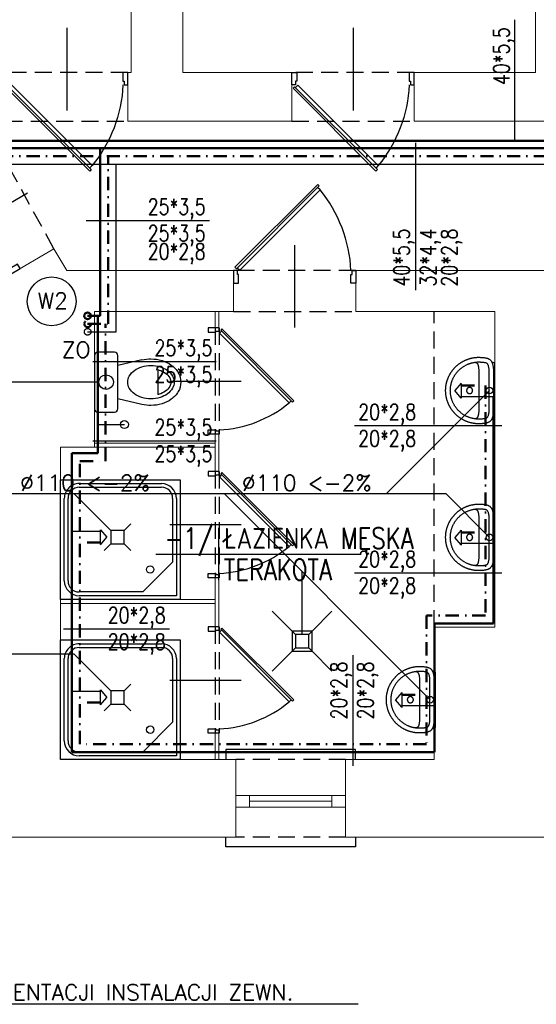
# Model space of a CAD drawing. Header units: millimetres. Extents: x -2626 to 2068, y -6169 to 7214.
# Tile 127 of 143: x -1847 to -1458, y -1714 to -973. Entities that reach past the tile are written whole.
import ezdxf
from ezdxf.enums import TextEntityAlignment as Align

# ---------------------------------------------------------------- set-up
doc = ezdxf.new("R2010")
doc.units = ezdxf.units.MM
for name, pattern in [('ACAD_ISO12W100', [21, 12, -3, 0, -3, 0, -3]), ('DASHDOT', [1, 0.5, -0.25, 0, -0.25]), ('DASHED', [19.05, 12.7, -6.35])]:
    doc.linetypes.add(name, pattern=pattern)
doc.layers.get('0').update_dxf_attribs({"color": 252})
for name, color, linetype in [('1-OPIS-POM', 252, 'Continuous'), ('I-DRZWI', 252, 'Continuous'), ('I-MEBLE', 252, 'Continuous'), ('I-NAD', 252, 'DASHED'), ('I-SCIANA', 252, 'Continuous'), ('I-WIDOK', 252, 'Continuous'), ('IS CWU', 4, 'DASHDOT'), ('IS cwu cyrkulacja', 3, 'ACAD_ISO12W100'), ('IS KAN_S_OPIS', 2, 'Continuous'), ('IS KAN_SAN_RURY', 1, 'Continuous'), ('IS opis woda', 7, 'Continuous'), ('IS WODA opis', 2, 'Continuous'), ('MK_IS W_CWU', 5, 'DASHED'), ('MK_IS W_Z', 5, 'Continuous')]:
    doc.layers.add(name, color=color, linetype=linetype)
for name, color, linetype, lineweight in [('I-OKNA', 252, 'Continuous', 5), ('IS w', 5, 'Continuous', 50), ('IS woda w', 5, 'Continuous', 40)]:
    doc.layers.add(name, color=color, linetype=linetype, lineweight=lineweight)
doc.styles.add('ROMANS', font='romans.shx', dxfattribs={"width": 0.75})
doc.styles.add('TECH', font='simplex.shx')

# ---------------------------------------------------------------- blocks, each defined once
blk = doc.blocks.new('OPIS-POM')
for p, q in [((0, 25), (0, -25)), ((-60, 0), (135, 0))]:
    blk.add_line(p, q)
at = {"style": 'ROMANS', "width": 0.8, "flags": 4}
blk.add_attdef('NR', text='', height=20, dxfattribs=at).set_placement((-5, 5), align=Align.RIGHT)
blk.add_attdef('NAZWA', (5, 5), '', height=20, dxfattribs=at)
blk.add_attdef('POW.', text='', height=20, dxfattribs=at).set_placement((-5, -5), align=Align.TOP_RIGHT)
blk.add_attdef('POSADZKA', text='', height=20, dxfattribs=at).set_placement((5, -5), align=Align.TOP_LEFT)
blk = doc.blocks.new('D90')
blk.add_line((32.6, 45), (-28.01, 45))
for points in [[(-9.17, 87.25), (-9.17, 90), (0.01, 90), (0.01, 86.33), (-6.42, 86.33), (-6.42, 87.25)], [(-72.56, 61.83), (-11.68, 0.94), (-10.61, 2.01), (-71.49, 62.91)], [(-9.18, 2.76), (-9.18, 0), (0, 0), (0, 3.67), (-6.43, 3.67), (-6.43, 2.76)]]:
    blk.add_lwpolyline(points, close=True)
blk.add_lwpolyline([(-11.26, 2.66), (-9.48, 4.45), (-68.56, 63.55), (-70.35, 61.76)])
blk.add_arc((-4.56, -14.51), 100.94, 92.61856, 129.34871)
blk = doc.blocks.new('umywalk50')
for points in [[(11.44, -2.51), (11.12, -2.1), (10.86, -1.74), (10.66, -1.37), (10.52, -0.99), (10.44, -0.54), (10.42, 0), (-10.42, 0), (-31.25, 0), (-31.28, -0.53), (-31.36, -0.98), (-31.5, -1.37), (-31.69, -1.73), (-31.95, -2.1), (-32.28, -2.5)], [(-31.77, -15.02), (-31.73, -14.8), (-31.68, -14.6), (-31.63, -14.4), (-31.56, -14.21), (-31.49, -14.03), (-31.4, -13.86), (-31.29, -13.7), (-31.17, -13.54), (-31.04, -13.4), (-30.89, -13.26), (-30.71, -13.13), (-30.52, -13.01), (-30.31, -12.9), (-30.07, -12.79), (-29.81, -12.69), (-29.52, -12.6), (-29.2, -12.52), (-28.86, -12.44), (-28.48, -12.37), (-28.08, -12.3), (-27.64, -12.25), (-27.16, -12.2), (-26.66, -12.15), (-26.11, -12.11), (-25.53, -12.08), (-24.9, -12.06), (-24.24, -12.04), (-23.54, -12.02), (-22.79, -12.02), (-21.99, -12.01), (-10.47, -12.01), (1.04, -12.02), (1.84, -12.02), (2.59, -12.03), (3.29, -12.04), (3.96, -12.06), (4.58, -12.09), (5.16, -12.12), (5.71, -12.16), (6.22, -12.2), (6.69, -12.25), (7.13, -12.31), (7.53, -12.37), (7.91, -12.44), (8.25, -12.52), (8.57, -12.6), (8.86, -12.7), (9.12, -12.79), (9.36, -12.9), (9.57, -13.02), (9.77, -13.14), (9.94, -13.27), (10.09, -13.4), (10.23, -13.55), (10.34, -13.7), (10.45, -13.87), (10.54, -14.04), (10.61, -14.22), (10.68, -14.4), (10.74, -14.6), (10.78, -14.81), (10.82, -15.02)]]:
    blk.add_lwpolyline(points)
for points in [[(14.56, -12.02), (14.56, -12.38), (14.55, -12.75), (14.54, -13.11), (14.52, -13.47), (14.49, -13.83), (14.46, -14.19), (14.43, -14.55), (14.39, -14.9), (14.35, -15.26), (14.3, -15.61), (14.25, -15.96), (14.19, -16.31), (14.13, -16.66), (14.06, -17.01), (13.98, -17.35), (13.91, -17.7), (13.82, -18.04), (13.74, -18.38), (13.65, -18.72), (13.55, -19.05), (13.45, -19.39), (13.34, -19.72), (13.23, -20.05), (13.12, -20.38), (13, -20.7), (12.88, -21.02), (12.75, -21.35), (12.62, -21.67), (12.48, -21.98), (12.34, -22.3), (12.2, -22.61), (12.05, -22.92), (11.9, -23.23), (11.74, -23.54), (11.58, -23.84), (11.41, -24.14), (11.25, -24.44), (11.07, -24.73), (10.9, -25.03), (10.72, -25.32), (10.53, -25.61), (10.34, -25.89), (10.15, -26.17), (9.96, -26.45), (9.76, -26.73), (9.55, -27), (9.35, -27.28), (9.14, -27.54), (8.92, -27.81), (8.71, -28.07), (8.49, -28.33), (8.26, -28.59), (8.03, -28.84), (7.8, -29.09), (7.57, -29.34), (7.33, -29.58), (7.09, -29.82), (6.85, -30.06), (6.6, -30.3), (6.35, -30.53), (6.09, -30.75), (5.84, -30.98), (5.58, -31.2), (5.32, -31.42), (5.05, -31.63), (4.78, -31.84), (4.51, -32.05), (4.24, -32.25), (3.96, -32.45), (3.68, -32.64), (3.4, -32.84), (3.11, -33.02), (2.82, -33.21), (2.53, -33.39), (2.24, -33.57), (1.94, -33.74), (1.65, -33.91), (1.34, -34.07), (1.04, -34.23), (0.74, -34.39), (0.43, -34.54), (0.12, -34.69), (-0.2, -34.83), (-0.51, -34.97), (-0.83, -35.11), (-1.15, -35.24), (-1.47, -35.37), (-1.79, -35.49), (-2.12, -35.61), (-2.45, -35.72), (-2.78, -35.83), (-3.11, -35.94), (-3.44, -36.04), (-3.78, -36.14), (-4.12, -36.23), (-4.46, -36.31), (-4.8, -36.4), (-5.14, -36.47), (-5.49, -36.55), (-5.83, -36.62), (-6.18, -36.68), (-6.53, -36.74), (-6.88, -36.79), (-7.24, -36.84), (-7.59, -36.88), (-7.95, -36.92), (-8.3, -36.95), (-8.66, -36.98), (-9.02, -37.01), (-9.38, -37.02), (-9.75, -37.04), (-10.11, -37.05), (-10.48, -37.05), (-10.48, -37.05), (-10.84, -37.05), (-11.21, -37.04), (-11.57, -37.02), (-11.93, -37.01), (-12.29, -36.98), (-12.65, -36.95), (-13.01, -36.92), (-13.36, -36.88), (-13.72, -36.84), (-14.07, -36.79), (-14.42, -36.74), (-14.77, -36.68), (-15.12, -36.61), (-15.47, -36.55), (-15.81, -36.47), (-16.16, -36.4), (-16.5, -36.31), (-16.84, -36.23), (-17.17, -36.13), (-17.51, -36.04), (-17.84, -35.94), (-18.18, -35.83), (-18.51, -35.72), (-18.83, -35.61), (-19.16, -35.49), (-19.48, -35.37), (-19.81, -35.24), (-20.13, -35.11), (-20.44, -34.97), (-20.76, -34.83), (-21.07, -34.69), (-21.38, -34.54), (-21.69, -34.39), (-21.99, -34.23), (-22.3, -34.07), (-22.6, -33.9), (-22.9, -33.74), (-23.19, -33.56), (-23.49, -33.39), (-23.78, -33.21), (-24.06, -33.02), (-24.35, -32.83), (-24.63, -32.64), (-24.91, -32.45), (-25.19, -32.25), (-25.46, -32.04), (-25.73, -31.84), (-26, -31.63), (-26.27, -31.41), (-26.53, -31.19), (-26.79, -30.97), (-27.05, -30.75), (-27.3, -30.52), (-27.55, -30.29), (-27.8, -30.06), (-28.04, -29.82), (-28.28, -29.58), (-28.52, -29.33), (-28.75, -29.09), (-28.99, -28.84), (-29.21, -28.58), (-29.44, -28.33), (-29.66, -28.07), (-29.88, -27.81), (-30.09, -27.54), (-30.3, -27.27), (-30.51, -27), (-30.71, -26.73), (-30.91, -26.45), (-31.1, -26.17), (-31.3, -25.89), (-31.48, -25.6), (-31.67, -25.31), (-31.85, -25.02), (-32.02, -24.73), (-32.2, -24.43), (-32.37, -24.13), (-32.53, -23.83), (-32.69, -23.53), (-32.85, -23.22), (-33, -22.92), (-33.15, -22.61), (-33.29, -22.29), (-33.43, -21.98), (-33.57, -21.66), (-33.7, -21.34), (-33.83, -21.02), (-33.95, -20.7), (-34.07, -20.37), (-34.18, -20.04), (-34.29, -19.71), (-34.4, -19.38), (-34.5, -19.05), (-34.6, -18.71), (-34.69, -18.37), (-34.77, -18.03), (-34.86, -17.69), (-34.93, -17.35), (-35.01, -17), (-35.07, -16.66), (-35.14, -16.31), (-35.2, -15.96), (-35.25, -15.61), (-35.3, -15.25), (-35.34, -14.9), (-35.38, -14.54), (-35.41, -14.19), (-35.44, -13.83), (-35.47, -13.47), (-35.48, -13.1), (-35.5, -12.74), (-35.5, -12.38), (-35.51, -12.01), (-35.51, -12.01), (-35.5, -11.66), (-35.48, -11.21), (-35.46, -10.71), (-35.44, -10.17), (-35.41, -9.65), (-35.37, -9.16), (-35.34, -8.74), (-35.3, -8.41), (-35.24, -7.97), (-35.17, -7.54), (-35.1, -7.13), (-35.02, -6.73), (-34.93, -6.35), (-34.84, -5.99), (-34.73, -5.64), (-34.62, -5.31), (-34.5, -5), (-34.36, -4.7), (-34.21, -4.41), (-34.05, -4.14), (-33.87, -3.88), (-33.68, -3.63), (-33.47, -3.4), (-33.24, -3.18), (-33, -2.97), (-32.74, -2.77), (-32.45, -2.59), (-32.15, -2.42), (-31.82, -2.26), (-31.47, -2.11), (-31.1, -1.97), (-30.7, -1.84), (-30.28, -1.72), (-29.83, -1.61), (-29.35, -1.5), (-29.35, -1.5), (-28.98, -1.43), (-28.6, -1.36), (-28.2, -1.3), (-27.79, -1.24), (-27.37, -1.18), (-26.94, -1.13), (-26.49, -1.08), (-26.04, -1.05), (-25.57, -1.02), (-25.1, -1), (-24.62, -1), (-10.47, -1), (3.68, -1), (4.16, -1.01), (4.63, -1.02), (5.09, -1.05), (5.55, -1.09), (5.99, -1.13), (6.42, -1.18), (6.85, -1.24), (7.26, -1.3), (7.65, -1.37), (8.04, -1.44), (8.41, -1.51), (8.88, -1.61), (9.33, -1.72), (9.76, -1.84), (10.15, -1.97), (10.53, -2.11), (10.88, -2.26), (11.2, -2.42), (11.51, -2.6), (11.79, -2.78), (12.05, -2.97), (12.3, -3.18), (12.52, -3.4), (12.73, -3.64), (12.93, -3.88), (13.1, -4.14), (13.26, -4.41), (13.41, -4.7), (13.55, -5), (13.67, -5.32), (13.79, -5.65), (13.89, -6), (13.99, -6.36), (14.07, -6.74), (14.15, -7.13), (14.22, -7.54), (14.29, -7.97), (14.35, -8.42), (14.39, -8.74), (14.42, -9.17), (14.46, -9.65), (14.49, -10.18), (14.52, -10.71), (14.54, -11.21), (14.55, -11.66)], [(-10.47, -33.52), (-11.02, -33.51), (-11.57, -33.5), (-12.12, -33.47), (-12.67, -33.43), (-13.09, -33.37), (-13.5, -33.31), (-13.91, -33.25), (-14.31, -33.17), (-14.71, -33.09), (-15.1, -33.01), (-15.49, -32.92), (-15.89, -32.82), (-16.28, -32.72), (-16.67, -32.61), (-17.06, -32.49), (-17.46, -32.37), (-17.86, -32.23), (-18.28, -32.06), (-18.69, -31.89), (-19.1, -31.71), (-19.51, -31.53), (-19.91, -31.34), (-20.31, -31.14), (-20.72, -30.94), (-21.08, -30.72), (-21.45, -30.5), (-21.8, -30.28), (-22.15, -30.06), (-22.49, -29.83), (-22.82, -29.59), (-23.15, -29.36), (-23.48, -29.11), (-23.8, -28.86), (-24.12, -28.61), (-24.43, -28.34), (-24.75, -28.07), (-25.06, -27.8), (-25.37, -27.51), (-25.68, -27.22), (-25.99, -26.9), (-26.28, -26.58), (-26.57, -26.25), (-26.85, -25.93), (-27.12, -25.6), (-27.38, -25.27), (-27.64, -24.93), (-27.9, -24.59), (-28.15, -24.24), (-28.4, -23.89), (-28.64, -23.52), (-28.88, -23.15), (-29.88, -21.32), (-30.04, -20.95), (-30.21, -20.57), (-30.36, -20.19), (-30.51, -19.81), (-30.65, -19.42), (-30.79, -19.04), (-30.92, -18.66), (-31.04, -18.28), (-31.15, -17.89), (-31.26, -17.51), (-31.36, -17.12), (-31.45, -16.73), (-31.54, -16.34), (-31.62, -15.95), (-31.69, -15.56), (-31.75, -15.16), (-31.81, -14.77), (-31.86, -14.37), (-31.9, -13.97), (-31.93, -13.57), (-31.96, -13.16), (-31.98, -12.76), (-31.99, -12.35), (-31.99, -11.94), (-31.99, -11.53), (-31.97, -11.11), (-31.95, -10.7), (-31.93, -10.28), (-31.91, -9.87), (-31.88, -9.45), (-31.84, -9.04), (-31.79, -8.63), (-31.74, -8.21), (-31.66, -7.8), (-31.58, -7.4), (-31.48, -7), (-31.36, -6.6), (-31.22, -6.31), (-31.04, -6.06), (-30.81, -5.82), (-30.54, -5.62), (-30.24, -5.43), (-29.91, -5.27), (-29.55, -5.13), (-29.17, -5), (-28.77, -4.9), (-28.37, -4.81), (-27.95, -4.73), (-27.53, -4.67), (-27.11, -4.62), (-26.7, -4.58), (-26.3, -4.55), (-25.91, -4.53), (-25.55, -4.52), (-25.21, -4.51), (-24.89, -4.51), (-24.62, -4.5), (-10.47, -4.51), (3.68, -4.51), (3.95, -4.51), (4.27, -4.51), (4.61, -4.52), (4.97, -4.54), (5.36, -4.56), (5.76, -4.59), (6.17, -4.63), (6.59, -4.68), (7.01, -4.74), (7.43, -4.81), (7.83, -4.9), (8.23, -5.01), (8.61, -5.13), (8.97, -5.28), (9.3, -5.44), (9.6, -5.62), (9.87, -5.83), (10.1, -6.06), (10.28, -6.32), (10.42, -6.6), (10.54, -7), (10.64, -7.4), (10.72, -7.81), (10.79, -8.22), (10.85, -8.63), (10.9, -9.04), (10.94, -9.46), (10.97, -9.87), (10.99, -10.29), (11.01, -10.7), (11.03, -11.12), (11.04, -11.53), (11.05, -11.95), (11.05, -12.36), (11.04, -12.76), (11.02, -13.17), (10.99, -13.57), (10.96, -13.97), (10.92, -14.37), (10.87, -14.77), (10.81, -15.17), (10.75, -15.56), (10.67, -15.95), (10.6, -16.34), (10.51, -16.73), (10.42, -17.12), (10.32, -17.51), (10.21, -17.9), (10.09, -18.28), (9.97, -18.66), (9.84, -19.05), (9.71, -19.43), (9.57, -19.81), (9.42, -20.19), (9.26, -20.57), (9.1, -20.95), (8.93, -21.33), (8.93, -21.33), (7.94, -23.16), (7.69, -23.53), (7.45, -23.89), (7.2, -24.24), (6.95, -24.59), (6.7, -24.93), (6.44, -25.27), (6.17, -25.6), (5.9, -25.93), (5.62, -26.26), (5.34, -26.58), (5.04, -26.9), (4.74, -27.22), (4.43, -27.52), (4.12, -27.8), (3.8, -28.08), (3.49, -28.35), (3.17, -28.61), (2.85, -28.86), (2.53, -29.11), (2.21, -29.36), (1.88, -29.6), (1.54, -29.83), (1.2, -30.06), (0.85, -30.28), (0.5, -30.51), (0.14, -30.73), (-0.23, -30.94), (-0.63, -31.14), (-1.04, -31.34), (-1.44, -31.53), (-1.85, -31.71), (-2.25, -31.89), (-2.67, -32.07), (-3.09, -32.23), (-3.09, -32.23), (-3.49, -32.37), (-3.88, -32.49), (-4.28, -32.61), (-4.67, -32.72), (-5.06, -32.82), (-5.45, -32.92), (-5.85, -33.01), (-6.24, -33.1), (-6.64, -33.17), (-7.04, -33.25), (-7.45, -33.31), (-7.86, -33.37), (-8.27, -33.43), (-8.83, -33.47), (-9.38, -33.5), (-9.92, -33.51)], [(-8.17, -19), (-8.17, -18.97), (-8.18, -18.95), (-8.18, -18.92), (-8.18, -18.89), (-8.18, -18.87), (-8.18, -18.84), (-8.18, -18.82), (-8.18, -18.79), (-8.19, -18.76), (-8.19, -18.74), (-8.19, -18.71), (-8.2, -18.69), (-8.2, -18.66), (-8.2, -18.63), (-8.21, -18.61), (-8.21, -18.58), (-8.22, -18.56), (-8.22, -18.53), (-8.23, -18.5), (-8.23, -18.48), (-8.24, -18.45), (-8.25, -18.43), (-8.25, -18.4), (-8.26, -18.38), (-8.27, -18.35), (-8.27, -18.33), (-8.28, -18.3), (-8.29, -18.28), (-8.3, -18.25), (-8.31, -18.23), (-8.32, -18.2), (-8.33, -18.18), (-8.34, -18.15), (-8.35, -18.13), (-8.36, -18.1), (-8.37, -18.08), (-8.38, -18.05), (-8.39, -18.03), (-8.4, -18.01), (-8.41, -17.98), (-8.42, -17.96), (-8.43, -17.94), (-8.45, -17.91), (-8.46, -17.89), (-8.47, -17.87), (-8.48, -17.84), (-8.5, -17.82), (-8.51, -17.8), (-8.52, -17.78), (-8.54, -17.75), (-8.55, -17.73), (-8.57, -17.71), (-8.58, -17.69), (-8.6, -17.67), (-8.61, -17.65), (-8.63, -17.62), (-8.64, -17.6), (-8.66, -17.58), (-8.68, -17.56), (-8.69, -17.54), (-8.71, -17.52), (-8.73, -17.5), (-8.74, -17.48), (-8.76, -17.46), (-8.78, -17.44), (-8.8, -17.42), (-8.81, -17.4), (-8.83, -17.38), (-8.85, -17.37), (-8.87, -17.35), (-8.89, -17.33), (-8.91, -17.31), (-8.93, -17.29), (-8.95, -17.28), (-8.97, -17.26), (-8.99, -17.24), (-9.01, -17.22), (-9.03, -17.21), (-9.05, -17.19), (-9.07, -17.17), (-9.09, -17.16), (-9.11, -17.14), (-9.13, -17.13), (-9.15, -17.11), (-9.18, -17.1), (-9.2, -17.08), (-9.22, -17.07), (-9.24, -17.05), (-9.26, -17.04), (-9.29, -17.03), (-9.31, -17.01), (-9.33, -17), (-9.35, -16.99), (-9.38, -16.97), (-9.4, -16.96), (-9.42, -16.95), (-9.45, -16.94), (-9.47, -16.93), (-9.49, -16.91), (-9.52, -16.9), (-9.54, -16.89), (-9.57, -16.88), (-9.59, -16.87), (-9.61, -16.86), (-9.64, -16.85), (-9.66, -16.84), (-9.69, -16.83), (-9.71, -16.82), (-9.74, -16.82), (-9.76, -16.81), (-9.79, -16.8), (-9.81, -16.79), (-9.84, -16.78), (-9.86, -16.78), (-9.89, -16.77), (-9.91, -16.76), (-9.94, -16.76), (-9.97, -16.75), (-9.99, -16.75), (-10.02, -16.74), (-10.04, -16.74), (-10.07, -16.73), (-10.09, -16.73), (-10.12, -16.72), (-10.15, -16.72), (-10.17, -16.71), (-10.2, -16.71), (-10.23, -16.71), (-10.25, -16.71), (-10.28, -16.7), (-10.3, -16.7), (-10.33, -16.7), (-10.36, -16.7), (-10.38, -16.7), (-10.41, -16.69), (-10.44, -16.69), (-10.46, -16.69), (-10.49, -16.69), (-10.51, -16.69), (-10.54, -16.69), (-10.57, -16.7), (-10.59, -16.7), (-10.62, -16.7), (-10.65, -16.7), (-10.67, -16.7), (-10.7, -16.7), (-10.72, -16.71), (-10.75, -16.71), (-10.78, -16.71), (-10.8, -16.72), (-10.83, -16.72), (-10.85, -16.72), (-10.88, -16.73), (-10.91, -16.73), (-10.93, -16.74), (-10.96, -16.74), (-10.98, -16.75), (-11.01, -16.76), (-11.03, -16.76), (-11.06, -16.77), (-11.09, -16.78), (-11.11, -16.78), (-11.14, -16.79), (-11.16, -16.8), (-11.19, -16.81), (-11.21, -16.81), (-11.24, -16.82), (-11.26, -16.83), (-11.29, -16.84), (-11.31, -16.85), (-11.33, -16.86), (-11.36, -16.87), (-11.38, -16.88), (-11.41, -16.89), (-11.43, -16.9), (-11.46, -16.91), (-11.48, -16.92), (-11.5, -16.93), (-11.53, -16.95), (-11.55, -16.96), (-11.57, -16.97), (-11.6, -16.98), (-11.62, -17), (-11.64, -17.01), (-11.66, -17.02), (-11.69, -17.04), (-11.71, -17.05), (-11.73, -17.06), (-11.75, -17.08), (-11.77, -17.09), (-11.8, -17.11), (-11.82, -17.12), (-11.84, -17.14), (-11.86, -17.16), (-11.88, -17.17), (-11.9, -17.19), (-11.92, -17.2), (-11.94, -17.22), (-11.96, -17.24), (-11.98, -17.25), (-12, -17.27), (-12.02, -17.29), (-12.04, -17.31), (-12.06, -17.32), (-12.08, -17.34), (-12.1, -17.36), (-12.12, -17.38), (-12.14, -17.4), (-12.15, -17.42), (-12.17, -17.44), (-12.19, -17.46), (-12.21, -17.48), (-12.22, -17.5), (-12.24, -17.52), (-12.26, -17.54), (-12.28, -17.56), (-12.29, -17.58), (-12.31, -17.6), (-12.32, -17.62), (-12.34, -17.64), (-12.35, -17.66), (-12.37, -17.68), (-12.38, -17.71), (-12.4, -17.73), (-12.41, -17.75), (-12.43, -17.77), (-12.44, -17.79), (-12.45, -17.82), (-12.47, -17.84), (-12.48, -17.86), (-12.49, -17.88), (-12.51, -17.91), (-12.52, -17.93), (-12.53, -17.95), (-12.54, -17.98), (-12.55, -18), (-12.57, -18.03), (-12.58, -18.05), (-12.59, -18.07), (-12.6, -18.1), (-12.61, -18.12), (-12.62, -18.15), (-12.63, -18.17), (-12.64, -18.2), (-12.65, -18.22), (-12.65, -18.24), (-12.66, -18.27), (-12.67, -18.29), (-12.68, -18.32), (-12.69, -18.34), (-12.69, -18.37), (-12.7, -18.4), (-12.71, -18.42), (-12.71, -18.45), (-12.72, -18.47), (-12.73, -18.5), (-12.73, -18.52), (-12.74, -18.55), (-12.74, -18.58), (-12.75, -18.6), (-12.75, -18.63), (-12.75, -18.65), (-12.76, -18.68), (-12.76, -18.71), (-12.77, -18.73), (-12.77, -18.76), (-12.77, -18.78), (-12.77, -18.81), (-12.78, -18.84), (-12.78, -18.86), (-12.78, -18.89), (-12.78, -18.91), (-12.78, -18.94), (-12.78, -18.97), (-12.78, -18.99), (-12.78, -19.02), (-12.78, -19.05), (-12.78, -19.07), (-12.78, -19.1), (-12.78, -19.13), (-12.78, -19.15), (-12.77, -19.18), (-12.77, -19.2), (-12.77, -19.23), (-12.77, -19.26), (-12.76, -19.28), (-12.76, -19.31), (-12.76, -19.33), (-12.75, -19.36), (-12.75, -19.39), (-12.74, -19.41), (-12.74, -19.44), (-12.73, -19.46), (-12.73, -19.49), (-12.72, -19.52), (-12.72, -19.54), (-12.71, -19.57), (-12.7, -19.59), (-12.7, -19.62), (-12.69, -19.64), (-12.68, -19.67), (-12.67, -19.69), (-12.66, -19.72), (-12.66, -19.74), (-12.65, -19.77), (-12.64, -19.79), (-12.63, -19.82), (-12.62, -19.84), (-12.61, -19.87), (-12.6, -19.89), (-12.59, -19.91), (-12.58, -19.94), (-12.57, -19.96), (-12.56, -19.99), (-12.55, -20.01), (-12.53, -20.03), (-12.52, -20.06), (-12.51, -20.08), (-12.5, -20.1), (-12.48, -20.13), (-12.47, -20.15), (-12.46, -20.17), (-12.44, -20.19), (-12.43, -20.22), (-12.42, -20.24), (-12.4, -20.26), (-12.39, -20.28), (-12.37, -20.3), (-12.36, -20.33), (-12.34, -20.35), (-12.33, -20.37), (-12.31, -20.39), (-12.3, -20.41), (-12.28, -20.43), (-12.26, -20.45), (-12.25, -20.47), (-12.23, -20.49), (-12.21, -20.51), (-12.19, -20.53), (-12.18, -20.55), (-12.16, -20.57), (-12.14, -20.59), (-12.12, -20.61), (-12.1, -20.63), (-12.09, -20.65), (-12.07, -20.66), (-12.05, -20.68), (-12.03, -20.7), (-12.01, -20.72), (-11.99, -20.74), (-11.97, -20.75), (-11.95, -20.77), (-11.93, -20.79), (-11.91, -20.8), (-11.89, -20.82), (-11.87, -20.83), (-11.84, -20.85), (-11.82, -20.87), (-11.8, -20.88), (-11.78, -20.9), (-11.76, -20.91), (-11.74, -20.93), (-11.71, -20.94), (-11.69, -20.95), (-11.67, -20.97), (-11.65, -20.98), (-11.62, -20.99), (-11.6, -21.01), (-11.58, -21.02), (-11.56, -21.03), (-11.53, -21.04), (-11.51, -21.06), (-11.48, -21.07), (-11.46, -21.08), (-11.44, -21.09), (-11.41, -21.1), (-11.39, -21.11), (-11.37, -21.12), (-11.34, -21.13), (-11.32, -21.14), (-11.29, -21.15), (-11.27, -21.16), (-11.24, -21.17), (-11.22, -21.18), (-11.19, -21.19), (-11.17, -21.19), (-11.14, -21.2), (-11.12, -21.21), (-11.09, -21.22), (-11.07, -21.22), (-11.04, -21.23), (-11.02, -21.24), (-10.99, -21.24), (-10.96, -21.25), (-10.94, -21.25), (-10.91, -21.26), (-10.89, -21.26), (-10.86, -21.27), (-10.83, -21.27), (-10.81, -21.28), (-10.78, -21.28), (-10.76, -21.28), (-10.73, -21.29), (-10.7, -21.29), (-10.68, -21.29), (-10.65, -21.29), (-10.63, -21.3), (-10.6, -21.3), (-10.57, -21.3), (-10.55, -21.3), (-10.52, -21.3), (-10.49, -21.3), (-10.47, -21.3), (-10.44, -21.3), (-10.42, -21.3), (-10.39, -21.3), (-10.36, -21.3), (-10.34, -21.3), (-10.31, -21.29), (-10.28, -21.29), (-10.26, -21.29), (-10.23, -21.29), (-10.21, -21.28), (-10.18, -21.28), (-10.15, -21.28), (-10.13, -21.27), (-10.1, -21.27), (-10.08, -21.26), (-10.05, -21.26), (-10.02, -21.25), (-10, -21.25), (-9.97, -21.24), (-9.95, -21.24), (-9.92, -21.23), (-9.9, -21.23), (-9.87, -21.22), (-9.84, -21.21), (-9.82, -21.2), (-9.79, -21.2), (-9.77, -21.19), (-9.74, -21.18), (-9.72, -21.17), (-9.69, -21.16), (-9.67, -21.15), (-9.65, -21.14), (-9.62, -21.13), (-9.6, -21.12), (-9.57, -21.11), (-9.55, -21.1), (-9.52, -21.09), (-9.5, -21.08), (-9.48, -21.07), (-9.45, -21.06), (-9.43, -21.05), (-9.41, -21.04), (-9.38, -21.02), (-9.36, -21.01), (-9.34, -21), (-9.31, -20.98), (-9.29, -20.97), (-9.27, -20.96), (-9.25, -20.94), (-9.22, -20.93), (-9.2, -20.91), (-9.18, -20.9), (-9.16, -20.88), (-9.14, -20.87), (-9.12, -20.85), (-9.09, -20.84), (-9.07, -20.82), (-9.05, -20.81), (-9.03, -20.79), (-9.01, -20.77), (-8.99, -20.76), (-8.97, -20.74), (-8.95, -20.72), (-8.93, -20.7), (-8.91, -20.69), (-8.89, -20.67), (-8.88, -20.65), (-8.86, -20.63), (-8.84, -20.61), (-8.82, -20.59), (-8.8, -20.58), (-8.78, -20.56), (-8.77, -20.54), (-8.75, -20.52), (-8.73, -20.5), (-8.71, -20.48), (-8.7, -20.46), (-8.68, -20.44), (-8.66, -20.42), (-8.65, -20.4), (-8.63, -20.37), (-8.62, -20.35), (-8.6, -20.33), (-8.59, -20.31), (-8.57, -20.29), (-8.56, -20.27), (-8.54, -20.24), (-8.53, -20.22), (-8.51, -20.2), (-8.5, -20.18), (-8.49, -20.16), (-8.47, -20.13), (-8.46, -20.11), (-8.45, -20.09), (-8.44, -20.06), (-8.42, -20.04), (-8.41, -20.02), (-8.4, -19.99), (-8.39, -19.97), (-8.38, -19.94), (-8.37, -19.92), (-8.36, -19.9), (-8.35, -19.87), (-8.34, -19.85), (-8.33, -19.82), (-8.32, -19.8), (-8.31, -19.77), (-8.3, -19.75), (-8.29, -19.72), (-8.28, -19.7), (-8.28, -19.67), (-8.27, -19.65), (-8.26, -19.62), (-8.25, -19.6), (-8.25, -19.57), (-8.24, -19.55), (-8.24, -19.52), (-8.23, -19.5), (-8.22, -19.47), (-8.22, -19.44), (-8.21, -19.42), (-8.21, -19.39), (-8.2, -19.37), (-8.2, -19.34), (-8.2, -19.31), (-8.19, -19.29), (-8.19, -19.26), (-8.19, -19.24), (-8.18, -19.21), (-8.18, -19.18), (-8.18, -19.16), (-8.18, -19.13), (-8.18, -19.11), (-8.18, -19.08), (-8.18, -19.05), (-8.17, -19.03), (-8.17, -19)]]:
    blk.add_lwpolyline(points, close=True)
blk = doc.blocks.new('kratka')
for p, q in [((-15, 0), (-30, 15)), ((0, 0), (15, 15)), ((-30, -30), (-15, -15)), ((15, -30), (0, -15))]:
    blk.add_line(p, q)
blk.add_lwpolyline([(0, 0), (-15, 0), (-15, -15), (0, -15)], close=True)
blk = doc.blocks.new('wc')
for p, q in [((20, 0), (-20, 0)), ((-22.5, -2.5), (-22.5, -15)), ((22.5, -15), (22.5, -2.5)), ((-20, -17.5), (20, -17.5)), ((-16.71, -35.72), (-12.5, -17.5)), ((16.71, -35.72), (12.5, -17.5)), ((9.4, -47.6), (-9.4, -47.6))]:
    blk.add_line(p, q)
blk.add_lwpolyline([(12.5, -42.5, -0.072039), (11.5, -49.43, -0.083339), (8.84, -54.87, -0.106661), (4.55, -58.78, -0.132138), (0, -60, -0.132138), (-4.55, -58.78, -0.106661), (-8.84, -54.87, -0.083339), (-11.5, -49.43, -0.072039), (-12.5, -42.5, -0.072039), (-11.5, -35.57, -0.083339), (-8.84, -30.13, -0.106661), (-4.55, -26.22, -0.132138), (0, -25, -0.132138), (4.55, -26.22, -0.106661), (8.84, -30.13, -0.083339), (11.5, -35.57, -0.072039)], format="xyb", close=True)
for points in [[(17.5, -42.5, -0.072039), (16.29, -50.85, -0.083339), (12.91, -57.78, -0.106661), (7.06, -63.1, -0.132138), (0, -65, -0.132138), (-7.06, -63.1, -0.106661), (-12.91, -57.78, -0.083339), (-16.29, -50.85, -0.072039), (-17.5, -42.5, -0.05824), (-16.71, -35.72, -0.083339)], [(16.71, -35.72, -0.05824), (17.5, -42.5, -0.072039)], [(9.4, -47.6, -0.013234), (9.1, -48.72, -0.083339), (6.8, -53.42, -0.106661), (3.29, -56.61, -0.132138), (0, -57.5, -0.132138), (-3.29, -56.61, -0.106661), (-6.8, -53.42, -0.083339), (-9.1, -48.72, -0.013234), (-9.4, -47.6, -0.072039)]]:
    blk.add_lwpolyline(points, format="xyb")
for centre, start, end in [((-20, -2.5), 90, 180), ((20, -2.5), 0, 90), ((-20, -15), 180, 270), ((20, -15), 270, 0)]:
    blk.add_arc(centre, 2.5, start, end)
blk = doc.blocks.new('natrysk90')
for p, q in [((-90, -90), (-90, 0)), ((-90, 0), (0, 0)), ((0, 0), (0, -90)), ((-90, -90), (-90, 0)), ((-90, 0), (0, 0)), ((-90, -90), (-90, 0)), ((-90, 0), (0, 0)), ((-87.19, -75.94), (-87.19, -2.81)), ((-87.19, -2.81), (-14.06, -2.81)), ((-87.19, -75.94), (-87.19, -2.81)), ((-87.19, -2.81), (-14.06, -2.81)), ((-87.19, -75.94), (-87.19, -2.81)), ((-87.19, -2.81), (-14.06, -2.81)), ((-84.37, -28.12), (-61.87, -5.62)), ((-84.37, -28.12), (-61.87, -5.62)), ((-84.37, -28.12), (-61.87, -5.62)), ((-61.87, -5.62), (-14.06, -5.62)), ((-61.87, -5.62), (-14.06, -5.62)), ((-61.87, -5.62), (-14.06, -5.62)), ((0, 0), (0, -90)), ((0, 0), (0, -90)), ((-5.62, -14.06), (-5.62, -75.94)), ((-5.62, -14.06), (-5.62, -75.94)), ((-5.62, -14.06), (-5.62, -75.94)), ((-2.81, -14.06), (-2.81, -75.94)), ((-2.81, -14.06), (-2.81, -75.94)), ((-2.81, -14.06), (-2.81, -75.94)), ((-84.37, -75.94), (-84.37, -28.12)), ((-84.37, -75.94), (-84.37, -28.12)), ((-84.37, -75.94), (-84.37, -28.12)), ((-14.06, -84.37), (-75.94, -84.37)), ((-14.06, -84.37), (-75.94, -84.37)), ((-14.06, -84.37), (-75.94, -84.37)), ((-14.06, -87.19), (-75.94, -87.19)), ((-14.06, -87.19), (-75.94, -87.19)), ((-14.06, -87.19), (-75.94, -87.19)), ((0, -90), (-90, -90)), ((0, -90), (-90, -90)), ((0, -90), (-90, -90))]:
    blk.add_line(p, q)
blk.add_circle((-67.5, -22.5), 2.81)
blk.add_circle((-67.5, -22.5), 2.81)
blk.add_circle((-67.5, -22.5), 2.81)
for centre, radius, start, end in [((-14.06, -14.06), 11.25, 0, 90), ((-14.06, -14.06), 11.25, 0, 90), ((-14.06, -14.06), 11.25, 0, 90), ((-14.06, -14.06), 8.44, 0, 90), ((-14.06, -14.06), 8.44, 0, 90), ((-14.06, -14.06), 8.44, 0, 90), ((-75.94, -75.94), 11.25, 180, 270), ((-75.94, -75.94), 11.25, 180, 270), ((-75.94, -75.94), 11.25, 180, 270), ((-75.94, -75.94), 8.44, 180, 270), ((-75.94, -75.94), 8.44, 180, 270), ((-75.94, -75.94), 8.44, 180, 270), ((-14.06, -75.94), 8.44, 270, 0), ((-14.06, -75.94), 11.25, 270, 0), ((-14.06, -75.94), 8.44, 270, 0), ((-14.06, -75.94), 11.25, 270, 0), ((-14.06, -75.94), 8.44, 270, 0), ((-14.06, -75.94), 11.25, 270, 0)]:
    blk.add_arc(centre, radius, start, end)

msp = doc.modelspace()

# ---------------------------------------------------------------- linework, layer by layer
at = {"layer": 'I-NAD'}
for points in [[(-1765.33, -1012.26), (-1857.25, -1012.26)], [(-1549.74, -1012.26), (-1641.66, -1012.26)], [(-1857.25, -1049.06), (-1765.12, -1049.06)], [(-1641.66, -1049.06), (-1549.53, -1049.06)], [(-1820.91, -1145.02), (-1865.29, -1064.25)], [(-1593.61, -1161.48), (-1685.54, -1161.48)], [(-1685.54, -1192.17), (-1593.61, -1192.17)], [(-1534.47, -1429.65), (-1534.47, -1192.17)], [(-1699.57, -1204.56), (-1699.58, -1284.56)], [(-1696.56, -1204.56), (-1696.56, -1284.56)], [(-1699.57, -1312.61), (-1699.58, -1392.61)], [(-1696.56, -1312.61), (-1696.56, -1392.61)], [(-1699.57, -1429.57), (-1699.58, -1509.57)], [(-1696.56, -1429.57), (-1696.56, -1509.57)], [(-1601.25, -1529.41), (-1684.01, -1529.41)], [(-1601.25, -1587.67), (-1684.01, -1587.67)]]:
    msp.add_lwpolyline(points, dxfattribs=at)
at = {"layer": 'I-OKNA'}
for points in [[(-1601.25, -1556.33), (-1684.01, -1556.33)], [(-1673.56, -1565.25), (-1673.56, -1556.33)], [(-1611.69, -1560.75), (-1673.56, -1560.75)], [(-1611.69, -1565.25), (-1611.69, -1556.33)], [(-1601.25, -1565.25), (-1684.01, -1565.25)]]:
    msp.add_lwpolyline(points, dxfattribs=at)
at = {"layer": 'I-SCIANA', "lineweight": 0}
for points in [[(-1762.76, -1012.26), (-1762.76, -603.43)], [(-1723.86, -1012.26), (-1723.86, -603.43)], [(-1458.14, -1012.26), (-1458.14, -603.43)], [(-1765.33, -1012.26), (-1762.76, -1012.26)], [(-1765.33, -1049.06), (-1765.33, -1012.26)], [(-1723.86, -1012.26), (-1641.66, -1012.26)], [(-1641.66, -1049.06), (-1641.66, -1012.26)], [(-1549.66, -1012.26), (-1458.14, -1012.26)], [(-1549.66, -1049.06), (-1549.66, -1012.26)], [(-1641.66, -1049.06), (-1765.33, -1049.06)], [(-1048.82, -1049.06), (-1549.66, -1049.06)], [(-1854.45, -1164.64), (-1820.91, -1145.02)], [(-1820.91, -1145.02), (-1811.29, -1161.48)], [(-1685.54, -1161.48), (-1811.29, -1161.48)], [(-1685.54, -1192.17), (-1685.54, -1161.48)], [(-1450.02, -1161.48), (-1593.61, -1161.48)], [(-1593.61, -1192.17), (-1593.61, -1161.48)], [(-1815.87, -1294.38), (-1790.32, -1294.38), (-1790.32, -1192.17)], [(-1685.54, -1192.17), (-1790.32, -1192.17)], [(-1699.57, -1192.17), (-1699.57, -1204.56)], [(-1696.57, -1192.17), (-1696.57, -1204.56)], [(-1488.83, -1192.17), (-1593.61, -1192.17)], [(-1488.83, -1429.65), (-1488.83, -1192.17)], [(-1696.56, -1204.56), (-1699.57, -1204.56)], [(-1696.57, -1284.56), (-1699.58, -1284.56)], [(-1699.57, -1284.56), (-1699.57, -1312.61)], [(-1696.57, -1284.56), (-1696.57, -1312.61)], [(-1815.87, -1529.41), (-1815.87, -1294.38)], [(-1790.32, -1291.38), (-1699.57, -1291.38)], [(-1790.32, -1294.38), (-1699.57, -1294.38)], [(-1696.56, -1312.61), (-1699.57, -1312.61)], [(-1696.57, -1392.61), (-1699.58, -1392.61)], [(-1699.57, -1392.61), (-1699.57, -1429.57)], [(-1696.57, -1392.61), (-1696.57, -1429.57)], [(-1815.87, -1408.9), (-1699.57, -1408.9)], [(-1815.87, -1411.9), (-1699.57, -1411.9)], [(-1696.56, -1429.57), (-1699.57, -1429.57)], [(-1488.83, -1429.65), (-1534.47, -1429.65), (-1534.47, -1529.41)], [(-1696.57, -1509.57), (-1699.58, -1509.57)], [(-1699.57, -1509.57), (-1699.57, -1529.41)], [(-1696.57, -1509.57), (-1696.57, -1529.41)], [(-1684.01, -1529.41), (-1815.87, -1529.41)], [(-1684.01, -1529.41), (-1684.01, -1587.67)], [(-1684.01, -1565.25), (-1684.01, -1529.41)], [(-1534.47, -1529.41), (-1601.25, -1529.41)], [(-1601.25, -1529.41), (-1601.25, -1587.67)], [(-1601.25, -1565.25), (-1601.25, -1529.41)], [(-1684.01, -1565.25), (-1684.01, -1587.67)], [(-1601.25, -1565.25), (-1601.25, -1587.67)], [(-1684.01, -1587.67), (-1967.17, -1587.67)], [(-1356.01, -1587.67), (-1601.25, -1587.67)]]:
    msp.add_lwpolyline(points, dxfattribs=at)
at = {"layer": 'I-WIDOK'}
for points in [[(-1593.77, -1529.41), (-1593.77, -1521.94), (-1691.48, -1521.94), (-1691.48, -1529.41)], [(-1593.77, -1587.67), (-1593.77, -1595.14), (-1691.48, -1595.14), (-1691.48, -1587.67)]]:
    msp.add_lwpolyline(points, dxfattribs=at)
at = {"layer": 'IS CWU', "lineweight": 50, "ltscale": 20}
for p, q in [((-2183.14, -1075.4), (-844.34, -1075.4)), ((-1780.08, -1201.5), (-1780.08, -1075.4)), ((-1795.5, -1201.5), (-1780.08, -1201.5)), ((-1781.94, -1304.94), (-1781.94, -1201.5)), ((-1514.2, -1247.98), (-1495.78, -1247.98)), ((-1495.78, -1247.98), (-1495.78, -1421)), ((-1801.41, -1517.87), (-1801.41, -1304.94)), ((-1801.41, -1304.94), (-1781.94, -1304.94)), ((-1514.2, -1358.46), (-1495.78, -1358.46)), ((-1785.76, -1365.96), (-1801.41, -1365.96)), ((-1495.78, -1421), (-1540.24, -1421)), ((-1540.24, -1421), (-1540.24, -1517.87)), ((-1558.84, -1480.62), (-1540.41, -1480.62)), ((-1785.76, -1486.48), (-1801.41, -1486.48)), ((-1540.24, -1517.87), (-1801.41, -1517.87))]:
    msp.add_line(p, q, dxfattribs=at)
msp.add_circle((-1795.5, -1201.5), 2.5, dxfattribs=at)
at = {"layer": 'IS cwu cyrkulacja', "ltscale": 200}
for p, q in [((-2177.15, -1081.4), (-850.34, -1081.4)), ((-1774.09, -1207.5), (-1774.09, -1081.4)), ((-1795.5, -1207.5), (-1774.09, -1207.5))]:
    msp.add_line(p, q, dxfattribs=at)
msp.add_circle((-1795.5, -1207.5), 2.5, dxfattribs=at)
at = {"layer": 'IS KAN_S_OPIS'}
msp.add_line((-1591.77, -1713.56), (-2055.69, -1713.56), dxfattribs=at)
at = {"layer": 'IS KAN_SAN_RURY', "linetype": 'Continuous'}
for p, q in [((-1787.07, -1245.4), (-1996.19, -1245.4)), ((-1492.86, -1251.71), (-1570.65, -1329.51)), ((-1525.54, -1329.51), (-2015.8, -1329.51)), ((-1805.64, -1329.51), (-1778.01, -1357.13)), ((-1692.33, -1329.51), (-1537.49, -1484.35)), ((-1525.54, -1329.51), (-1492.86, -1362.19)), ((-1783.01, -1352.13), (-1778.01, -1357.13)), ((-1763.01, -1352.13), (-1768.01, -1357.13)), ((-1783.01, -1372.13), (-1778.01, -1367.13)), ((-1763.01, -1372.13), (-1768.01, -1367.13)), ((-1634.01, -1435.28), (-1634.01, -1387.84)), ((-1644.01, -1430.28), (-1639.01, -1435.28)), ((-1624.01, -1430.28), (-1629.01, -1435.28)), ((-1805.64, -1450.02), (-2015.8, -1450.02)), ((-1805.64, -1450.02), (-1778.01, -1477.65)), ((-1644.01, -1450.28), (-1639.01, -1445.28)), ((-1624.01, -1450.28), (-1629.01, -1445.28)), ((-1783.01, -1472.65), (-1778.01, -1477.65)), ((-1763.01, -1472.65), (-1768.01, -1477.65)), ((-1783.01, -1492.65), (-1778.01, -1487.65)), ((-1763.01, -1492.65), (-1768.01, -1487.65))]:
    msp.add_line(p, q, dxfattribs=at)
for points in [[(-1778.01, -1367.13), (-1768.01, -1367.13), (-1768.01, -1357.13), (-1778.01, -1357.13)], [(-1639.01, -1445.28), (-1629.01, -1445.28), (-1629.01, -1435.28), (-1639.01, -1435.28)], [(-1778.01, -1487.65), (-1768.01, -1487.65), (-1768.01, -1477.65), (-1778.01, -1477.65)]]:
    msp.add_lwpolyline(points, close=True, dxfattribs=at)
for centre, radius in [((-1781.57, -1245.4), 5.5), ((-1492.86, -1251.71), 2.5), ((-1492.86, -1362.19), 2.5), ((-1537.49, -1484.35), 2.5)]:
    msp.add_circle(centre, radius, dxfattribs=at)
at = {"layer": 'IS opis woda'}
for p, q in [((-1474.1, -972.84), (-1474.1, -1063.81)), ((-1548.54, -1065.25, 53.36), (-1548.54, -1176.18, 53.36)), ((-1703.75, -1123.89, 53.36), (-1796.59, -1123.89, 53.36)), ((-1698.63, -1230.14, 53.36), (-1791.47, -1230.14, 53.36)), ((-1483.47, -1278.36), (-1594.4, -1278.36)), ((-1698.63, -1289.81, 53.36), (-1791.47, -1289.81, 53.36)), ((-1483.47, -1389.05), (-1594.4, -1389.05)), ((-1733.85, -1431.24, 53.36), (-1813.79, -1431.24, 53.36)), ((-1595.77, -1450.93, 53.36), (-1595.77, -1534.07, 53.36))]:
    msp.add_line(p, q, dxfattribs=at)
at = {"layer": 'IS w'}
msp.add_line((-691.9, -1063.75), (-2379.84, -1063.75), dxfattribs=at)
at = {"layer": 'IS WODA opis'}
msp.add_circle((-1822.59, -1184.59), 18.41, dxfattribs=at)
at = {"layer": 'IS woda w', "lineweight": 50}
for p, q in [((-2189.14, -1069.41), (-838.35, -1069.41)), ((-1786.08, -1195.51), (-1786.08, -1069.41)), ((-1795.5, -1195.51), (-1786.08, -1195.51)), ((-1787.93, -1298.94), (-1787.93, -1195.51)), ((-1489.78, -1256.16), (-1489.78, -1427)), ((-1807.41, -1523.86), (-1807.41, -1298.94)), ((-1807.41, -1298.94), (-1787.93, -1298.94)), ((-1489.78, -1427), (-1534.24, -1427)), ((-1534.24, -1427), (-1534.24, -1523.86)), ((-1534.24, -1523.86), (-1807.41, -1523.86))]:
    msp.add_line(p, q, dxfattribs=at)
msp.add_circle((-1795.5, -1195.51), 2.5, dxfattribs=at)
at = {"layer": 'MK_IS W_CWU', "ltscale": 2}
for p, q in [((-1514.2, -1246.19), (-1518.95, -1251.8)), ((-1514.2, -1257.41), (-1518.95, -1251.8)), ((-1514.2, -1246.29), (-1514.2, -1257.5)), ((-1514.2, -1256.16), (-1489.78, -1256.16)), ((-1785.76, -1357.77), (-1807.41, -1357.77)), ((-1785.76, -1367.65), (-1785.76, -1356.43)), ((-1785.76, -1356.53), (-1781.01, -1362.13)), ((-1785.76, -1367.74), (-1781.01, -1362.13)), ((-1514.2, -1356.68), (-1518.95, -1362.28)), ((-1514.2, -1367.89), (-1518.95, -1362.28)), ((-1514.2, -1356.77), (-1514.2, -1367.99)), ((-1514.2, -1366.64), (-1489.78, -1366.64)), ((-1785.76, -1478.29), (-1807.41, -1478.29)), ((-1785.76, -1488.16), (-1785.76, -1476.95)), ((-1785.76, -1477.04), (-1781.01, -1482.65)), ((-1558.84, -1478.83), (-1563.58, -1484.44)), ((-1558.84, -1478.93), (-1558.84, -1490.15)), ((-1785.76, -1488.26), (-1781.01, -1482.65)), ((-1558.84, -1490.05), (-1563.58, -1484.44)), ((-1558.84, -1488.8), (-1534.42, -1488.8))]:
    msp.add_line(p, q, dxfattribs=at)
at = {"layer": 'MK_IS W_Z'}
msp.add_line((-1787.93, -1277.31), (-1767.8, -1277.31), dxfattribs=at)
msp.add_circle((-1767.8, -1277.31), 3.05, dxfattribs=at)

# ---------------------------------------------------------------- block references
at = {"layer": '1-OPIS-POM', "xscale": 0.7862338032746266, "yscale": 0.7862338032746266, "zscale": 0.7862338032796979}
msp.add_blockref('OPIS-POM', (-1696.91, -1374.71), dxfattribs=at).add_auto_attribs({'NR': '-1/', 'NAZWA': 'ŁAZIENKA MĘSKA', 'POSADZKA': 'TERAKOTA'})
at = {"layer": 'I-DRZWI'}
for p, xscale, yscale, zscale, rotation in [((-1857.25, -1012.26), -1.023659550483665, 1.023659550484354, 1.023659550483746, 269.9942598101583), ((-1641.66, -1012.26), -1.023659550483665, 1.023659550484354, 1.023659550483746, 269.9942598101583), ((-1892.84, -1080.36), -1.023659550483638, 1.023659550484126, 1.023659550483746, 210.3157635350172), ((-1685.54, -1170.88), 1.023659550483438, 1.023659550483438, 1.023659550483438, 270.0057401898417), ((-1704.72, -1204.56), 0.8888888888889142, 0.8888888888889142, 0.8888888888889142, 180), ((-1704.72, -1312.61), 0.8888888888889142, 0.8888888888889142, 0.8888888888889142, 180), ((-1704.72, -1429.57), 0.8888888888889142, 0.8888888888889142, 0.8888888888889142, 180)]:
    msp.add_blockref('D90', p, dxfattribs=dict(at, xscale=xscale, yscale=yscale, zscale=zscale, rotation=rotation))
at = {"layer": 'I-MEBLE'}
for name, p, rotation in [('wc', (-1790.32, -1245.4), 90), ('umywalk50', (-1488.83, -1262.19), 270), ('natrysk90', (-1815.87, -1408.9), 180), ('umywalk50', (-1488.83, -1372.67), 270), ('natrysk90', (-1815.87, -1529.41), 180), ('umywalk50', (-1533.47, -1494.83), 270)]:
    msp.add_blockref(name, p, dxfattribs=dict(at, rotation=rotation))
at = {"layer": 'I-WIDOK'}
msp.add_blockref('kratka', (-1626.51, -1432.78), dxfattribs=at)

# ---------------------------------------------------------------- texts
at = {"layer": 'IS KAN_S_OPIS', "style": 'TECH'}
for s, p in [('ZO', (-1815, -1227)), ('∅110 <-2%', (-1846.28, -1327.22)), ('∅110 <-2%', (-1679.29, -1327.22)), ('CD. WEDŁUG DOKUMENTACJI INSTALACJI ZEWN.', (-2015.99, -1710.56))]:
    msp.add_text(s, height=12, dxfattribs=at).set_placement(p)
at = {"layer": 'IS opis woda', "style": 'TECH', "width": 0.8}
for s, p in [('40*5,5', (-1477.89, -1021.89)), ('40*5,5', (-1553.06, -1173.51)), ('32*4,4', (-1533.07, -1173.51)), ('20*2,8', (-1517.1, -1173.51)), ('20*2,8', (-1600.28, -1499.23)), ('20*2,8', (-1580.29, -1499.23))]:
    msp.add_text(s, height=12, rotation=90, dxfattribs=at).set_placement(p)
for s, p in [('25*3,5', (-1750.25, -1119.37)), ('25*3,5', (-1750.25, -1139.37)), ('20*2,8', (-1750.25, -1153.05)), ('25*3,5', (-1745.13, -1225.62)), ('25*3,5', (-1745.13, -1245.61)), ('20*2,8', (-1591.73, -1273.84, -53.36)), ('25*3,5', (-1745.13, -1285.3)), ('20*2,8', (-1591.73, -1293.83, -53.36)), ('25*3,5', (-1745.13, -1305.29)), ('20*2,8', (-1591.73, -1384.53, -53.36)), ('20*2,8', (-1591.73, -1404.53, -53.36)), ('20*2,8', (-1780.35, -1426.72)), ('20*2,8', (-1780.35, -1446.71))]:
    msp.add_text(s, height=12, dxfattribs=at).set_placement(p)
at = {"layer": 'IS WODA opis', "style": 'TECH'}
msp.add_text('W2', height=12, dxfattribs=at).set_placement((-1833.03, -1190.2))

doc.saveas('drawing.dxf')
